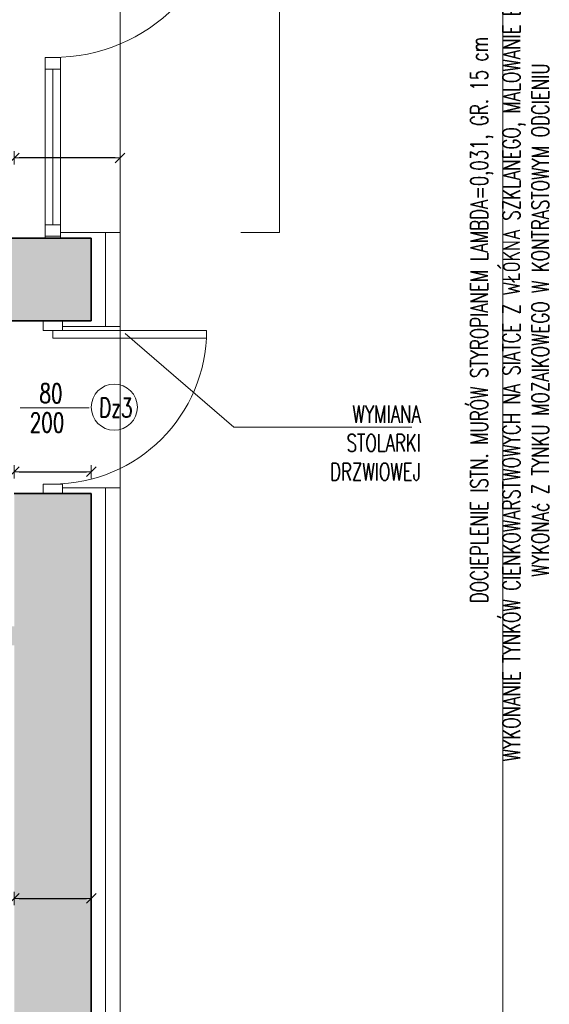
# Model space of a CAD drawing. Header units: millimetres. Extents: x 16698 to 93787, y -21104 to 39413.
# Tile 181 of 256: x 29670 to 29946, y 7123 to 7635. Entities that reach past the tile are written whole.
import ezdxf

# ---------------------------------------------------------------- set-up
doc = ezdxf.new("R2010")
doc.units = ezdxf.units.MM
for name, color, linetype, lineweight in [('!MODUS_HATCH', 4, 'Continuous', 5), ('!MODUS_HATCH_ŚCIANA', 254, 'Continuous', 9), ('__MODUS_ŚCIANY', 2, 'Continuous', 35), ('Drzwi', 1, 'Continuous', 15), ('Okna', 3, 'Continuous', 13), ('Opis', 8, 'Continuous', 13), ('Widok', 1, 'Continuous', 15), ('WYMIAROWANIE', 1, 'Continuous', 18)]:
    doc.layers.add(name, color=color, linetype=linetype, lineweight=lineweight)
doc.styles.add('ARCHETYP', font='romans.shx', dxfattribs={"height": 15})
doc.styles.add('TXT', font='simplex.shx', dxfattribs={"width": 0.8})
doc.linetypes.add('ZIGZAG', pattern='A,0.00254,-5.08,[131,ltypeshp.shx,S=5.08,R=0,X=-5.08,Y=0],-10.16,[131,ltypeshp.shx,S=5.08,R=180,X=5.08,Y=0],-5.08', length=20.32254)
doc.dimstyles.new('DIM50', dxfattribs={"dimscale": 5, "dimtxt": 2, "dimasz": 0.5, "dimexe": 0, "dimexo": 0, "dimgap": 0.5, "dimtad": 1, "dimdec": 4, "dimrnd": 0.5, "dimdsep": 46, "dimtxsty": 'TXT', "dimblk1": 'TICK1', "dimblk2": 'TICK1', "dimsah": 1, "dimcen": 0, "dimse1": 1, "dimse2": 1, "dimclrd": 1, "dimclre": 7, "dimclrt": 9, "dimadec": 0, "dimazin": 0, "dimtfac": 1, "dimtdec": 4, "dimtmove": 2, "dimatfit": 3, "dimldrblk": 'TICK1', "dimfxl": 1, "dimtolj": 1, "dimarcsym": 0})

# ---------------------------------------------------------------- blocks, each defined once
blk = doc.blocks.new('TICK1')
at = {"color": 2}
blk.add_line((-1, -1), (1, 1), dxfattribs=at)
at = {"color": 0}
for p, q in [((0, 0), (-1, 0)), ((0, -1.4), (0, 1.4))]:
    blk.add_line(p, q, dxfattribs=at)
blk = doc.blocks.new('*D272')
at = {"layer": 'DEFPOINTS', "color": 0, "transparency": 16777216}
for p in [(29667.47, 7563.25), (29667.47, 7540.61), (29722.47, 7524.47)]:
    blk.add_point(p, dxfattribs=at)
at = {"layer": 'WYMIAROWANIE', "color": 1, "lineweight": -2, "transparency": 16777216}
blk.add_line((29719.97, 7563.25), (29669.97, 7563.25), dxfattribs=at)
at = {"layer": 'WYMIAROWANIE', "color": 1, "linetype": 'ByBlock', "lineweight": -2, "transparency": 16777216, "xscale": 2.5, "yscale": 2.5, "zscale": 2.5, "rotation": 180}
blk.add_blockref('TICK1', (29667.47, 7563.25), dxfattribs=at)
at = {"layer": 'WYMIAROWANIE', "color": 1, "linetype": 'ByBlock', "lineweight": -2, "transparency": 16777216, "xscale": 2.5, "yscale": 2.5, "zscale": 2.5}
blk.add_blockref('TICK1', (29722.47, 7563.25), dxfattribs=at)
at = {"layer": 'WYMIAROWANIE', "color": 9, "transparency": 16777216, "insert": (29657.34, 7570.64), "char_height": 10, "attachment_point": 5, "style": 'TXT'}
blk.add_mtext('\\A1;55', dxfattribs=at)
blk = doc.blocks.new('*D293')
at = {"layer": 'DEFPOINTS', "color": 0, "transparency": 16777216}
for p in [(29707.47, 7399.87), (29707.47, 7395.47), (29667.47, 7326.47)]:
    blk.add_point(p, dxfattribs=at)
at = {"layer": 'WYMIAROWANIE', "color": 1, "lineweight": -2, "transparency": 16777216}
blk.add_line((29669.97, 7399.87), (29704.97, 7399.87), dxfattribs=at)
at = {"layer": 'WYMIAROWANIE', "color": 1, "lineweight": -2, "transparency": 16777216, "xscale": 2.5, "yscale": 2.5, "zscale": 2.5, "rotation": 180}
blk.add_blockref('TICK1', (29667.47, 7399.87), dxfattribs=at)
at = {"layer": 'WYMIAROWANIE', "color": 1, "lineweight": -2, "transparency": 16777216, "xscale": 2.5, "yscale": 2.5, "zscale": 2.5}
blk.add_blockref('TICK1', (29707.47, 7399.87), dxfattribs=at)
at = {"layer": 'WYMIAROWANIE', "color": 9, "transparency": 16777216, "insert": (29656.29, 7385.26), "char_height": 10, "attachment_point": 5, "style": 'TXT'}
blk.add_mtext('\\A1;40', dxfattribs=at)
blk = doc.blocks.new('*D303')
at = {"layer": 'DEFPOINTS', "color": 0, "transparency": 16777216}
for p in [(29667.47, 7177.76), (29707.47, 7177.76), (29707.47, 7177.76)]:
    blk.add_point(p, dxfattribs=at)
at = {"layer": 'WYMIAROWANIE', "color": 1, "lineweight": -2, "transparency": 16777216}
blk.add_line((29669.97, 7177.76), (29704.97, 7177.76), dxfattribs=at)
at = {"layer": 'WYMIAROWANIE', "color": 1, "lineweight": -2, "transparency": 16777216, "xscale": 2.5, "yscale": 2.5, "zscale": 2.5, "rotation": 180}
blk.add_blockref('TICK1', (29667.47, 7177.76), dxfattribs=at)
at = {"layer": 'WYMIAROWANIE', "color": 1, "lineweight": -2, "transparency": 16777216, "xscale": 2.5, "yscale": 2.5, "zscale": 2.5}
blk.add_blockref('TICK1', (29707.47, 7177.76), dxfattribs=at)
at = {"layer": 'WYMIAROWANIE', "color": 9, "transparency": 16777216, "insert": (29656.66, 7169.43), "char_height": 10, "attachment_point": 5, "style": 'TXT'}
blk.add_mtext('\\A1;40', dxfattribs=at)
blk = doc.blocks.new('*D379')
at = {"layer": 'DEFPOINTS', "color": 0, "transparency": 16777216}
for p in [(29610.64, 8081.47), (29610.64, 7521.47), (29683.47, 7521.47)]:
    blk.add_point(p, dxfattribs=at)
at = {"layer": 'WYMIAROWANIE', "color": 1, "lineweight": -2, "transparency": 16777216}
blk.add_line((29610.64, 8078.97), (29610.64, 7523.97), dxfattribs=at)
at = {"layer": 'WYMIAROWANIE', "color": 1, "lineweight": -2, "transparency": 16777216, "xscale": 2.5, "yscale": 2.5, "zscale": 2.5}
for p, rotation in [((29610.64, 8081.47), 90), ((29610.64, 7521.47), 270)]:
    blk.add_blockref('TICK1', p, dxfattribs=dict(at, rotation=rotation))
at = {"layer": 'WYMIAROWANIE', "color": 9, "transparency": 16777216, "insert": (29601.21, 7749.42), "char_height": 10, "attachment_point": 5, "rotation": 90, "style": 'TXT'}
blk.add_mtext('\\A1;560', dxfattribs=at)
blk = doc.blocks.new('*D380')
at = {"layer": 'DEFPOINTS', "color": 0, "transparency": 16777216}
for p in [(29683.47, 7521.47), (29610.64, 7478.47), (29637.47, 7478.47)]:
    blk.add_point(p, dxfattribs=at)
at = {"layer": 'WYMIAROWANIE', "color": 1, "lineweight": -2, "transparency": 16777216}
blk.add_line((29610.64, 7518.97), (29610.64, 7480.97), dxfattribs=at)
at = {"layer": 'WYMIAROWANIE', "color": 1, "lineweight": -2, "transparency": 16777216, "xscale": 2.5, "yscale": 2.5, "zscale": 2.5}
for p, rotation in [((29610.64, 7521.47), 90), ((29610.64, 7478.47), 270)]:
    blk.add_blockref('TICK1', p, dxfattribs=dict(at, rotation=rotation))
at = {"layer": 'WYMIAROWANIE', "color": 9, "transparency": 16777216, "insert": (29620.62, 7530.32), "char_height": 10, "attachment_point": 5, "rotation": 90, "style": 'TXT'}
blk.add_mtext('\\A1;43', dxfattribs=at)

msp = doc.modelspace()

# ---------------------------------------------------------------- hatches: boundary and pattern name
at = {"layer": '!MODUS_HATCH_ŚCIANA', "ltscale": 2}
h = msp.add_hatch(color=256, dxfattribs=at)
h.dxf.hatch_style = 1
h.paths.add_polyline_path([(29707.4719, 7521.47289), (29567.4719, 7521.47289), (29567.4719, 7478.47289), (29597.4719, 7478.47289), (29597.4719, 7498.47289), (29637.4719, 7498.47289), (29637.4719, 7478.47289), (29707.4719, 7478.47289)])
h = msp.add_hatch(color=256, dxfattribs=at)
h.dxf.hatch_style = 1
h.paths.add_polyline_path([(29707.4719, 7388.47289), (29667.4719, 7388.47289), (29667.4719, 7319.47289), (29636.4719, 7319.47289), (29636.4719, 7309.47289), (29667.4719, 7309.47289), (29667.4719, 7064.47289), (29631.4719, 7064.47289), (29631.4719, 7029.47289), (29667.4719, 7029.47289), (29667.4719, 6944.47289), (29636.29118, 6943.16278), (29637.96454, 6903.51414), (29707.4719, 6906.44768)])

# ---------------------------------------------------------------- linework, layer by layer
at = {"layer": '!MODUS_HATCH', "linetype": 'ZIGZAG'}
for points in [[(29714.9719, 7524.47289), (29714.9719, 7475.47289)], [(29714.9719, 7391.47289), (29714.9719, 6899.2564), (29635.284, 6895.8817)]]:
    msp.add_lwpolyline(points, dxfattribs=at)
at = {"layer": '__MODUS_ŚCIANY'}
for points in [[(29707.4719, 7521.47289), (29567.4719, 7521.47289)], [(29707.4719, 7478.47289), (29707.4719, 7521.47289)], [(29707.4719, 7478.47289), (29637.4719, 7478.47289), (29637.4719, 7498.47289), (29597.4719, 7498.47289), (29597.4719, 7478.47289), (29567.4719, 7478.47289)], [(29636.29118, 6903.44352), (29707.4719, 6906.44768), (29707.4719, 7388.47289)], [(29667.4719, 7388.47289), (29707.4719, 7388.47289)]]:
    msp.add_lwpolyline(points, dxfattribs=at)
at = {"layer": 'Drzwi'}
for points in [[(29682.4719, 7478.47289), (29692.4719, 7478.47289), (29692.4719, 7473.47289), (29682.4719, 7473.47289)], [(29767.4719, 7469.47289), (29687.4719, 7469.47289), (29687.4719, 7473.47289), (29767.4719, 7473.47289)], [(29682.4719, 7393.47289), (29692.4719, 7393.47289), (29692.4719, 7388.47289), (29682.4719, 7388.47289)]]:
    msp.add_lwpolyline(points, close=True, dxfattribs=at)
msp.add_lwpolyline([(29670.60869, 7433.10128), (29706.43203, 7433.10128)], dxfattribs=at)
msp.add_circle((29719.4719, 7433.47289), 12, dxfattribs=at)
msp.add_arc((29687.4719, 7473.47289), 80, 270, 0, dxfattribs=at)
at = {"layer": 'Okna'}
for points in [[(29683.4719, 7615.47289), (29683.4719, 7521.47289)], [(29691.4719, 7615.47289), (29691.4719, 7521.47289)], [(29687.4719, 7609.47289), (29687.4719, 7528.47289)]]:
    msp.add_lwpolyline(points, dxfattribs=at)
for points in [[(29683.4719, 7615.47289), (29691.4719, 7615.47289), (29691.4719, 7609.47289), (29683.4719, 7609.47289)], [(29683.4719, 7528.47289), (29691.4719, 7528.47289), (29691.4719, 7522.47289), (29683.4719, 7522.47289)]]:
    msp.add_lwpolyline(points, close=True, dxfattribs=at)
msp.add_arc((29687.4719, 7705.47289), 90, 270, 0, dxfattribs=at)
at = {"layer": 'Opis'}
for points in [[(29901.55234, 8136.47289), (29921.55234, 8136.47289), (29921.55234, 6892.0695), (29901.55234, 6892.0695)], [(29785.33404, 8078.47289), (29805.33404, 8078.47289), (29805.33404, 7524.47289), (29785.33404, 7524.47289)]]:
    msp.add_lwpolyline(points, dxfattribs=at)
at = {"layer": 'Opis', "ltscale": 0.7}
msp.add_lwpolyline([(29725.07297, 7471.89976), (29781.59317, 7423.01573), (29874.30698, 7423.01573)], dxfattribs=at)
at = {"layer": 'Widok', "ltscale": 2}
for points in [[(29722.4719, 7521.47289), (29722.4719, 8081.47289)], [(29722.4719, 7388.47289), (29722.4719, 7478.47289)]]:
    msp.add_lwpolyline(points, dxfattribs=at)
at = {"layer": 'Widok'}
for points in [[(29691.4719, 7524.47289), (29722.4719, 7524.47289), (29722.4719, 7475.47289), (29692.4719, 7475.47289)], [(29692.4719, 7391.47289), (29722.4719, 7391.47289), (29722.4719, 6892.0695), (29635.60017, 6888.39038), (29634.2992, 6919.21551)]]:
    msp.add_lwpolyline(points, dxfattribs=at)

# ---------------------------------------------------------------- texts
at = {"layer": 'Opis', "style": 'ARCHETYP', "width": 0.7}
for s, p in [('80', (29680.54124, 7435.71792)), ('Dz3', (29711.53028, 7428.28582)), ('200', (29675.45692, 7420.50158))]:
    msp.add_text(s, height=10, rotation=359.6818433, dxfattribs=at).set_placement(p)
at = {"layer": 'Opis', "ltscale": 0.7, "char_height": 9, "width": 532.6044424, "attachment_point": 1, "rotation": 90, "style": 'TXT'}
for s, insert in [('\\pxqc;{\\W0.7;WYKONANIE TYNKÓW CIENKOWARSTWOWYCH NA SIATCE Z WŁÓKNA SZKLANEGO, MALOWANIE ELEWACJI, COKÓŁ WYKONAć Z TYNKU MOZAIKOWEGO W KONTRASTOWYM ODCIENIU}', (29921.55234, 7212.54589)), ('\\pxqc;{\\W0.7;DOCIEPLENIE ISTN. MURÓW STYROPIANEM LAMBDA=0,031, GR. 15 cm }', (29904.8067, 7212.54589))]:
    msp.add_mtext(s, dxfattribs=dict(at, insert=insert))
at = {"layer": 'Opis', "ltscale": 0.7, "insert": (29878.97977, 7434.39284), "char_height": 9, "attachment_point": 3, "style": 'TXT'}
msp.add_mtext_dynamic_manual_height_columns('\\pxqr;{\\W0.7;WYMIANA STOLARKI DRZWIOWEJ}', width=78.4410223, gutter_width=12.5, heights=[0], dxfattribs=at)

# ---------------------------------------------------------------- dimensions: what is measured, and where the dimension line sits
at = {"layer": 'WYMIAROWANIE'}
for base, p1, p2, picture, middle in [((29610.64342, 7521.47289), (29610.64342, 8081.47289), (29683.4719, 7521.47289), '*D379', (29601.20769, 7749.42001)), ((29610.64342, 7478.47289), (29683.4719, 7521.47289), (29637.4719, 7478.47289), '*D380', (29620.6214, 7530.32161))]:
    dim = msp.add_linear_dim(base=base, p1=p1, p2=p2, angle=90, dimstyle='DIM50', dxfattribs=at)
    dim.commit()
    dim.dimension.update_dxf_attribs({"geometry": picture, "text_midpoint": middle, "dimtype": 160})
for base, p1, p2, picture, middle in [((29667.4719, 7563.25167), (29722.4719, 7524.47289), (29667.4719, 7540.61228), '*D272', (29657.33686, 7570.63902)), ((29707.4719, 7399.86892), (29667.4719, 7326.47289), (29707.4719, 7395.47289), '*D293', (29656.2939, 7385.2562)), ((29707.4719, 7177.75628), (29667.4719, 7177.75628), (29707.4719, 7177.75628), '*D303', (29656.66186, 7169.43293))]:
    dim = msp.add_linear_dim(base=base, p1=p1, p2=p2, dimstyle='DIM50', dxfattribs=at)
    dim.commit()
    dim.dimension.update_dxf_attribs({"geometry": picture, "text_midpoint": middle, "dimtype": 160})

doc.saveas('drawing.dxf')
